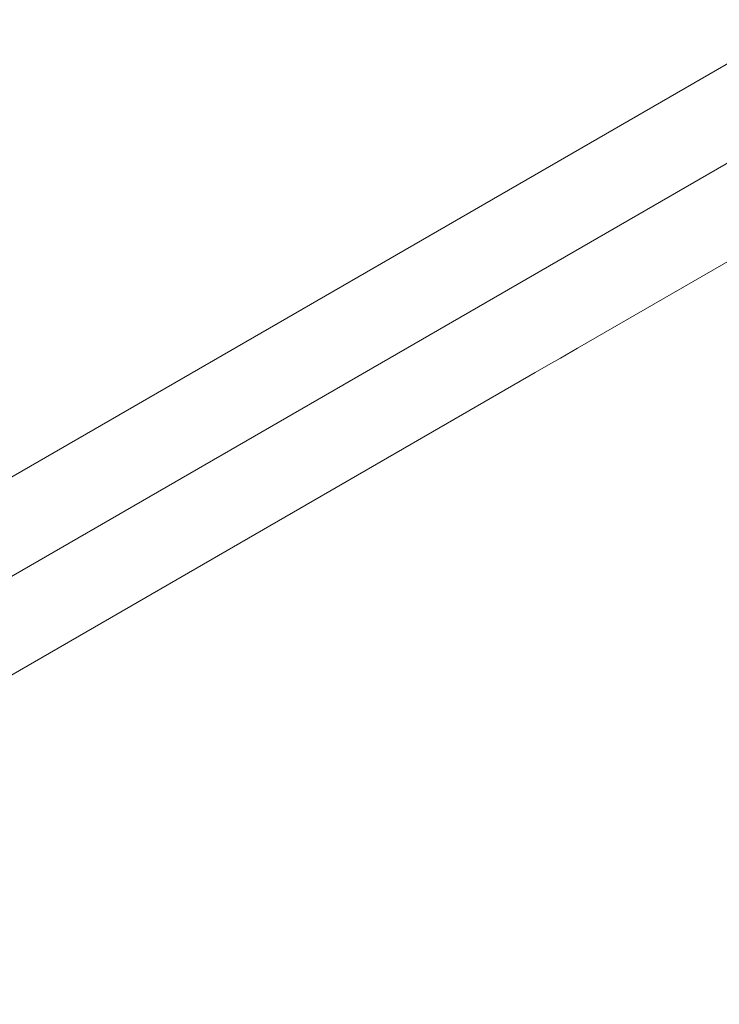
# Model space of a CAD drawing. Header units: millimetres. Extents: x 4480191 to 4481199, y -30324204 to -30323479.
# Tile 105 of 256: x 4480212 to 4480219, y -30323895 to -30323885. Entities that reach past the tile are written whole.
import ezdxf

# ---------------------------------------------------------------- set-up
doc = ezdxf.new("R2010")
doc.units = ezdxf.units.MM
doc.layers.add('DI-Elementos externos em vista', color=9, linetype='Continuous', lineweight=5)

msp = doc.modelspace()

# ---------------------------------------------------------------- linework, layer by layer
at = {"layer": 'DI-Elementos externos em vista'}
for p, q in [((4480253.38, -30323865.3482), (4480203.1094, -30323894.3719)), ((4480253.38, -30323866.356), (4480204.1255, -30323894.7931)), ((4480217.3873, -30323888.137), (4480223.5191, -30323884.5968)), ((4480217.2132, -30323888.2375), (4480217.3873, -30323888.137)), ((4480216.959, -30323888.3843), (4480217.0935, -30323888.3067)), ((4480217.0935, -30323888.3067), (4480217.2132, -30323888.2375)), ((4480210.8273, -30323891.9245), (4480216.959, -30323888.3843))]:
    msp.add_line(p, q, dxfattribs=at)

doc.saveas('drawing.dxf')
